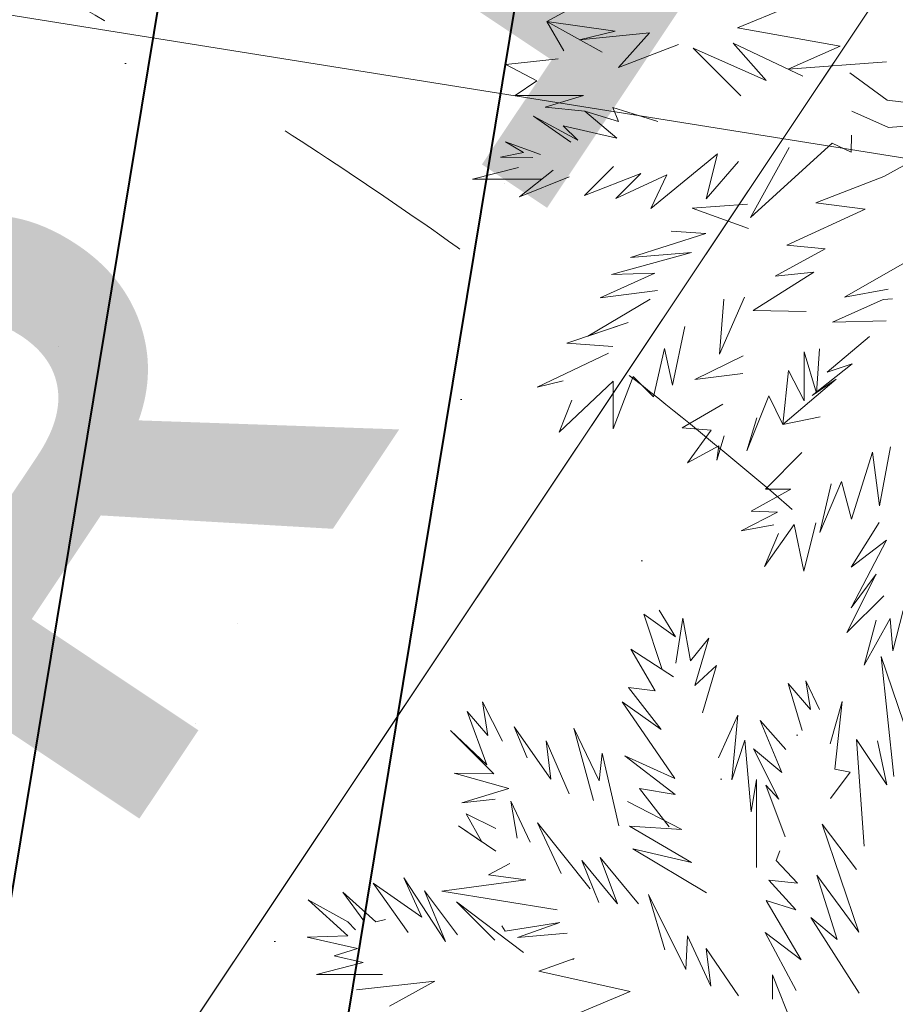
# Model space of a CAD drawing. Header units: millimetres. Extents: x 6487905018 to 6488192500, y 5882180700 to 5882375224.
# Tile 144 of 256: x 6488050973 to 6488052217, y 5882253674 to 5882255074. Entities that reach past the tile are written whole.
import ezdxf
from ezdxf.xclip import XClip

# ---------------------------------------------------------------- set-up
doc = ezdxf.new("R2010")
doc.units = ezdxf.units.MM
doc.header["$MEASUREMENT"] = 0
doc.header["$XCLIPFRAME"] = 2
for name, pattern in [('Dashed', [600, 300, -300]), ('Przerywana', [2400, 1200, -1200]), ('Wipeout_Contour', [1000, 0, -1000])]:
    doc.linetypes.add(name, pattern=pattern)
for name, color, linetype, lineweight in [('drzewa_Nr_pióra__154', 94, 'Continuous', 5), ('LEGENDA_Nr_pióra__20', 2, 'Continuous', 40), ('LEGENDA_Nr_pióra__66', 32, 'Continuous', 40), ('linie plan_Nr_pióra__2', 160, 'Continuous', 25), ('przewod_telekomunikacyjny__linia__Nr_pióra__1', 7, 'Continuous', 0), ('teren zielony_Nr_pióra__157', 93, 'Continuous', 0), ('Wymiarowanie_Nr_pióra__1', 7, 'Continuous', 0), ('ZBIORNIK_Nr_pióra__81', 182, 'Continuous', 5)]:
    doc.layers.add(name, color=color, linetype=linetype, lineweight=lineweight)
for name, color, linetype in [('Mapa cyfrowa', 7, 'Continuous'), ('przewod_telekomunikacyjny__linia_', 7, 'Continuous'), ('Wymiarowanie', 7, 'Continuous'), ('Zamość 06.10._2_Mapa cyfrowa', 7, 'Continuous')]:
    doc.layers.add(name, color=color, linetype=linetype)
doc.styles.add('GENERATED_STYLE_2', font='txt')
doc.linetypes.add('Symbol', pattern='A,0,[5,PZT Orlen Zamość.pdf1.Shx,S=11.904762,R=0,X=0,Y=0],-2000,0', length=2000)
doc.dimstyles.new('GENERATED_STYLE__1', dxfattribs={"dimtxt": 750, "dimasz": 570, "dimexe": 0.18, "dimexo": 0, "dimgap": 0.09, "dimtad": 1, "dimlfac": 0.001, "dimzin": 0, "dimdsep": 46, "dimtxsty": 'GENERATED_STYLE_2', "dimblk": 'ARROWHEAD_11', "dimblk1": 'ARROWHEAD_11', "dimblk2": 'ARROWHEAD_11', "dimcen": 0.09, "dimclrd": 7, "dimclre": 7, "dimclrt": 7, "dimazin": 0, "dimtfac": 1, "dimtdec": 4, "dimtmove": 2, "dimatfit": 3, "dimfxl": 0, "dimtolj": 1, "dimtzin": 0, "dimarcsym": 0})
doc.dimstyles.new('GENERATED_STYLE__10', dxfattribs={"dimtxt": 600.000024, "dimasz": 917.874396, "dimexe": 0.18, "dimexo": 40, "dimgap": 0.09, "dimtad": 1, "dimtih": 1, "dimtoh": 1, "dimdec": 0, "dimlfac": 0.1, "dimzin": 0, "dimdsep": 46, "dimtxsty": 'GENERATED_STYLE_2', "dimblk": 'ARROWHEAD_5', "dimblk1": 'ARROWHEAD_5', "dimblk2": 'ARROWHEAD_5', "dimcen": 0.09, "dimclrd": 7, "dimclre": 7, "dimclrt": 7, "dimazin": 0, "dimtfac": 1, "dimtdec": 4, "dimtmove": 0, "dimatfit": 3, "dimfxl": 0, "dimtolj": 1, "dimtzin": 0, "dimarcsym": 0})
doc.dimstyles.new('GENERATED_STYLE__9', dxfattribs={"dimtxt": 750, "dimasz": 917.874396, "dimexe": 0.18, "dimexo": 40, "dimgap": 0.09, "dimtad": 1, "dimdec": 0, "dimlfac": 0.1, "dimzin": 0, "dimdsep": 46, "dimtxsty": 'GENERATED_STYLE_2', "dimblk": 'ARROWHEAD_5', "dimblk1": 'ARROWHEAD_5', "dimblk2": 'ARROWHEAD_5', "dimcen": 0.09, "dimclrd": 7, "dimclre": 7, "dimclrt": 7, "dimazin": 0, "dimtfac": 1, "dimtdec": 4, "dimtmove": 2, "dimatfit": 3, "dimfxl": 0, "dimtolj": 1, "dimtzin": 0, "dimarcsym": 0})

# ---------------------------------------------------------------- blocks, each defined once
blk = doc.blocks.new('Rysunek_1_2')
at = {"color": 254, "linetype": 'Wipeout_Contour', "lineweight": 0, "ltscale": 70061284114.24681}
blk.add_wipeout([(6487915525.867126, 5882181505.900702), (6488146644.289524, 5882181505.900702), (6488146644.289524, 5882373115.540435), (6488107628.768834, 5882373115.540435), (6488107628.768834, 5882320263.490532), (6488101226.436201, 5882320263.490532), (6488101226.436201, 5882373115.540435), (6487915525.867126, 5882373115.540435)], dxfattribs=at).dxf.layer = 'Zamość 06.10._2_Mapa cyfrowa'
blk = doc.blocks.new('*D48', base_point=(6488045394.921593, 5882250647.102998))
at = {"layer": 'Wymiarowanie_Nr_pióra__1', "linetype": 'Continuous'}
for points in [[(6488036623.110794, 5882257396.875629), (6488036611.692724, 5882257454.278144), (6488036579.176811, 5882257502.941647), (6488036530.513309, 5882257535.45756), (6488036473.110794, 5882257546.875629), (6488036415.70828, 5882257535.45756), (6488036367.044777, 5882257502.941647), (6488036334.528864, 5882257454.278144), (6488036323.110794, 5882257396.875629), (6488036334.528864, 5882257339.473115), (6488036367.044777, 5882257290.809612), (6488036415.70828, 5882257258.293699), (6488036473.110794, 5882257246.875629), (6488036530.513309, 5882257258.293699), (6488036579.176811, 5882257290.809612), (6488036611.692724, 5882257339.473115)], [(6488054863.783208, 5882254479.44625), (6488054852.365138, 5882254536.848765), (6488054819.849225, 5882254585.512267), (6488054771.185722, 5882254618.02818), (6488054713.783208, 5882254629.44625), (6488054656.380693, 5882254618.02818), (6488054607.717191, 5882254585.512267), (6488054575.201278, 5882254536.848765), (6488054563.783208, 5882254479.44625), (6488054575.201278, 5882254422.043736), (6488054607.717191, 5882254373.380233), (6488054656.380693, 5882254340.86432), (6488054713.783208, 5882254329.44625), (6488054771.185722, 5882254340.86432), (6488054819.849225, 5882254373.380233), (6488054852.365138, 5882254422.043736)]]:
    blk.add_hatch(color=256, dxfattribs=at).paths.add_polyline_path(points)
for p, q in [((6488036561.948439, 5882257952.316106), (6488036496.800833, 5882257544.99309)), ((6488036324.993334, 5882257420.565668), (6488036176.875874, 5882257444.255706)), ((6488054565.665748, 5882254503.136289), (6488036621.228254, 5882257373.185591)), ((6488036449.420755, 5882257248.758169), (6488036384.273149, 5882256841.435153)), ((6488054802.620852, 5882255034.886726), (6488054737.473247, 5882254627.56371)), ((6488055010.018128, 5882254432.066174), (6488054861.900668, 5882254455.756211)), ((6488054690.093169, 5882254331.32879), (6488054624.945563, 5882253924.005774))]:
    blk.add_line(p, q, dxfattribs=at)
for centre in [(6488036473.110794, 5882257396.875629), (6488054713.783208, 5882254479.44625)]:
    blk.add_circle(centre, 150, dxfattribs=at)
at = {"layer": 'Wymiarowanie_Nr_pióra__1', "insert": (6488043336.663181, 5882256451.019419), "char_height": 750, "attachment_point": 7, "rotation": 350.913025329, "style": 'GENERATED_STYLE_2'}
blk.add_mtext('\\A1;{\\fArial|b1|i0|c238|p38;18,47}', dxfattribs=at)
blk = doc.blocks.new('ARROWHEAD_11')
at = {"color": 0, "linetype": 'Continuous', "lineweight": 0}
blk.add_line((0, 0), (-1, 0), dxfattribs=at)
at = {"color": 0, "linetype": 'Continuous', "lineweight": 0, "const_width": 0.25, "flags": 128}
blk.add_lwpolyline([(-0.125, 0, 1), (0.125, 0, 1)], format="xyb", close=True, dxfattribs=at)
blk = doc.blocks.new('*D77', base_point=(6488045394.921593, 5882250647.102998))
at = {"layer": 'przewod_telekomunikacyjny__linia__Nr_pióra__1', "linetype": 'Continuous'}
blk.add_hatch(color=256, dxfattribs=at).paths.add_polyline_path([(6488057351.020344, 5882262834.607491), (6488056625.094238, 5882262197.391973), (6488057040.957753, 5882261919.79958)])
for p, q in [((6488057351.020344, 5882262834.607491), (6488056625.094238, 5882262197.391973)), ((6488057351.020344, 5882262834.607491), (6488057040.957753, 5882261919.79958)), ((6488057040.957753, 5882261919.79958), (6488056625.094238, 5882262197.391973)), ((6488056833.025996, 5882262058.595777), (6488046247.324568, 5882246200.066916)), ((6488046247.324568, 5882246200.066916), (6488053285.437386, 5882256743.923269)), ((6488049023.248511, 5882250108.702061), (6488049023.248511, 5882250608.702061)), ((6488048773.248511, 5882250358.702061), (6488049273.248511, 5882250358.702061))]:
    blk.add_line(p, q, dxfattribs=at)
at = {"layer": 'przewod_telekomunikacyjny__linia__Nr_pióra__1', "insert": (6488051112.822264, 5882253874.06099), "char_height": 750, "attachment_point": 7, "rotation": 56.276556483, "style": 'GENERATED_STYLE_2'}
blk.add_mtext('\\A1;{\\fArial|b1|i0|c238|p38;R 1\xa0500}', dxfattribs=at)
blk = doc.blocks.new('ARROWHEAD_5')
at = {"color": 0, "linetype": 'Continuous', "lineweight": 0}
blk.add_line((0, 0), (-1, 0), dxfattribs=at)
blk.add_solid([(-1, 0.2679), (0, 0), (-1, -0.2679), (-1, 0.2679)], dxfattribs=at)
blk = doc.blocks.new('*D79', base_point=(6488045394.921593, 5882250647.102998))
at = {"layer": 'Wymiarowanie_Nr_pióra__1', "linetype": 'Continuous'}
blk.add_hatch(color=256, dxfattribs=at).paths.add_polyline_path([(6488063680.254711, 5882253548.085899), (6488062715.420314, 5882253593.987003), (6488062821.733109, 5882253105.42013)])
for p, q in [((6488063680.254711, 5882253548.085899), (6488062715.420314, 5882253593.987003)), ((6488062821.733109, 5882253105.42013), (6488062715.420314, 5882253593.987003)), ((6488063680.254711, 5882253548.085899), (6488062821.733109, 5882253105.42013)), ((6488062768.576711, 5882253349.703567), (6488057266.319777, 5882252152.405216)), ((6488057266.319777, 5882252152.405216), (6488054914.661612, 5882252152.405216)), ((6488049023.248511, 5882250108.702061), (6488049023.248511, 5882250608.702061)), ((6488048773.248511, 5882250358.702061), (6488049273.248511, 5882250358.702061))]:
    blk.add_line(p, q, dxfattribs=at)
at = {"layer": 'Wymiarowanie_Nr_pióra__1', "insert": (6488054914.661612, 5882252272.405221), "char_height": 600.00002384, "attachment_point": 7, "style": 'GENERATED_STYLE_2'}
blk.add_mtext('\\A1;{\\fArial|b1|i0|c238|p38;1\xa0500}', dxfattribs=at)

msp = doc.modelspace()

# ---------------------------------------------------------------- block references
at = {"layer": 'Mapa cyfrowa', "color": 22, "linetype": 'Continuous', "lineweight": 5}
ref = msp.add_blockref('Rysunek_1_2', (0, 0), dxfattribs=at)
XClip(ref).set_block_clipping_path([(6487915525.8671264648, 5882181505.9007024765), (6488146644.2895231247, 5882181505.9007024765), (6488146644.2895231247, 5882373115.5404348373), (6488107628.7688331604, 5882373115.5404348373), (6488107628.7688331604, 5882320263.4905319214), (6488101226.4362001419, 5882320263.4905319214), (6488101226.4362001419, 5882373115.5404348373), (6487915525.8671264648, 5882373115.5404348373)])

# ---------------------------------------------------------------- next in the draw order: hatches: boundary and pattern name
at = {"layer": 'teren zielony_Nr_pióra__157', "linetype": 'Continuous'}
h = msp.add_hatch(dxfattribs=at)
h.set_pattern_fill('płyty_kamienne', color=256, style=0, pattern_type=2)
h.set_pattern_definition([(45, (6488045394.9, 5882252147.1), (-477.297, 477.297), [0, -450, 0, -675]), (110, (6488046894.9, 5882252147.1), (634.293, 230.864), [0, -330, 0, -570])])
h.paths.add_polyline_path([(6488047566.699059, 5882255932.5327), (6488045555.029326, 5882243354.950158), (6488046140.947524, 5882232527.375745, 0.2070569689), (6488048206.599371, 5882228254.370432, 0.0243137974), (6488049407.91275, 5882227454.239101, 0.0023663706), (6488049528.889167, 5882227382.669014), (6488050419.958063, 5882227639.987889), (6488050422.409745, 5882227655.31354), (6488050730.000001, 5882229610.000001), (6488051058.251553, 5882231630.009551), (6488051118.989788, 5882232009.688929), (6488053911.431513, 5882249465.456784), (6488055989.23284, 5882262453.952582), (6488056194.365236, 5882263736.503895), (6488052143.069927, 5882263733.65154), (6488050824.942152, 5882255492.308228, 0.0532631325)])

# ---------------------------------------------------------------- next in the draw order: linework, layer by layer
at = {"layer": 'drzewa_Nr_pióra__154', "linetype": 'Continuous'}
for p, q in [((6488051722.109881, 5882255070.955726), (6488051786.469616, 5882255106.312978)), ((6488051992.932839, 5882255062.115499), (6488052064.224538, 5882255091.616917)), ((6488051819.216583, 5882255057.179338), (6488051722.109881, 5882255070.955726)), ((6488051745.966567, 5882255029.309119), (6488051722.109881, 5882255070.955726)), ((6488051722.109881, 5882255070.955726), (6488051800.356337, 5882255027.311381)), ((6488051768.548166, 5882255045.181011), (6488051819.216583, 5882255057.179338)), ((6488051867.908754, 5882255054.876306), (6488051768.548166, 5882255045.181011)), ((6488051823.512486, 5882255005.434042), (6488051867.908754, 5882255054.876306)), ((6488052138.583941, 5882255036.007388), (6488051992.932839, 5882255062.115499)), ((6488051908.905092, 5882255038.464597), (6488051823.512486, 5882255005.434042)), ((6488052033.679694, 5882254987.032878), (6488051986.567876, 5882255040.412221)), ((6488051986.567876, 5882255040.412221), (6488052085.596677, 5882254993.57069)), ((6488051997.488156, 5882254965.530297), (6488051930.051, 5882255032.967453)), ((6488051930.051, 5882255032.967453), (6488052033.679694, 5882254987.032878)), ((6488052064.832136, 5882255003.392509), (6488052138.583941, 5882255036.007388)), ((6488051663.471063, 5882255010.098504), (6488051737.780205, 5882255017.848362)), ((6488051707.853631, 5882254986.943188), (6488051663.471063, 5882255010.098504)), ((6488052204.854861, 5882255013.675381), (6488052064.832136, 5882255003.392509)), ((6488052205.410297, 5882254959.152853), (6488052152.368936, 5882254998.153855)), ((6488051676.949809, 5882254966.054619), (6488051707.853631, 5882254986.943188)), ((6488051773.826071, 5882254966.054619), (6488051676.949809, 5882254966.054619)), ((6488051719.632505, 5882254949.444145), (6488051773.826071, 5882254966.054619)), ((6488052322.413303, 5882254945.112493), (6488052205.410297, 5882254959.152853)), ((6488051775.955242, 5882254943.595844), (6488051719.632505, 5882254949.444145)), ((6488051821.500494, 5882254905.016534), (6488051775.955242, 5882254943.595844)), ((6488051775.955242, 5882254943.595844), (6488051823.917376, 5882254928.807479)), ((6488051823.917376, 5882254928.807479), (6488051815.678485, 5882254949.01265)), ((6488051815.678485, 5882254949.01265), (6488051879.777354, 5882254929.151029)), ((6488052207.481892, 5882254920.475423), (6488052155.489016, 5882254943.552452)), ((6488051756.093621, 5882254899.358597), (6488051702.828363, 5882254936.373437)), ((6488051702.828363, 5882254936.373437), (6488051765.714323, 5882254902.411357)), ((6488052317.733184, 5882254929.512092), (6488052207.481892, 5882254920.475423)), ((6488051765.714323, 5882254902.411357), (6488051745.13794, 5882254922.991501)), ((6488051745.13794, 5882254922.991501), (6488051821.500494, 5882254905.016534)), ((6488051688.698763, 5882254885.02249), (6488051663.105121, 5882254900.261397)), ((6488051663.105121, 5882254900.261397), (6488051712.759174, 5882254882.205379)), ((6488052011.528517, 5882254792.365848), (6488052127.495643, 5882254898.274799)), ((6488052127.495643, 5882254898.274799), (6488052154.465609, 5882254885.21571)), ((6488052154.465609, 5882254885.21571), (6488052155.052204, 5882254909.368854)), ((6488052201.042186, 5882254850.990074), (6488052306.236696, 5882254908.450286)), ((6488051655.853824, 5882254878.240276), (6488051688.698763, 5882254885.02249)), ((6488051869.846543, 5882254805.467296), (6488051964.640645, 5882254883.108179)), ((6488051964.640645, 5882254883.108179), (6488051948.248752, 5882254819.067853)), ((6488052066.12992, 5882254892.208413), (6488052011.528517, 5882254792.365848)), ((6488051702.021791, 5882254877.677748), (6488051655.853824, 5882254878.240276)), ((6488051948.248752, 5882254819.067853), (6488051994.433078, 5882254872.274568)), ((6488051616.29545, 5882254846.972203), (6488051681.60805, 5882254863.370645)), ((6488051730.815194, 5882254859.635354), (6488051682.966743, 5882254821.717713)), ((6488051816.581286, 5882254865.05216), (6488051775.204898, 5882254823.675772)), ((6488051775.204898, 5882254823.675772), (6488051855.478206, 5882254855.131044)), ((6488051855.478206, 5882254855.131044), (6488051819.774481, 5882254819.42732)), ((6488051714.835504, 5882254846.972203), (6488051616.29545, 5882254846.972203)), ((6488051682.966743, 5882254821.717713), (6488051753.572506, 5882254850.072106)), ((6488051819.774481, 5882254819.42732), (6488051892.252545, 5882254853.096263)), ((6488051892.252545, 5882254853.096263), (6488051869.846543, 5882254805.467296)), ((6488052201.042186, 5882254850.990074), (6488052104.3197, 5882254813.549112)), ((6488052104.3197, 5882254813.549112), (6488052174.521504, 5882254804.188871)), ((6488051928.413633, 5882254805.979697), (6488052006.910749, 5882254811.500395)), ((6488052008.722909, 5882254776.789559), (6488051928.413633, 5882254805.979697)), ((6488052174.521504, 5882254804.188871), (6488052063.114347, 5882254753.128595)), ((6488051947.844485, 5882254769.990236), (6488051898.39441, 5882254772.98807)), ((6488051840.672927, 5882254735.547109), (6488051947.844485, 5882254769.990236)), ((6488051813.983729, 5882254711.319628), (6488051927.653085, 5882254742.720821)), ((6488051927.653085, 5882254742.720821), (6488051840.672927, 5882254735.547109)), ((6488052117.652056, 5882254748.119322), (6488052046.598218, 5882254709.026427)), ((6488052063.114347, 5882254753.128595), (6488052117.652056, 5882254748.119322)), ((6488052144.880743, 5882254679.385666), (6488052240.043188, 5882254733.987068)), ((6488052101.400681, 5882254714.639999), (6488052015.321662, 5882254660.420529)), ((6488052046.598218, 5882254709.026427), (6488052101.400681, 5882254714.639999)), ((6488051797.757964, 5882254678.254194), (6488051875.406368, 5882254713.622872)), ((6488051875.406368, 5882254713.622872), (6488051813.983729, 5882254711.319628)), ((6488051879.131003, 5882254688.855051), (6488051797.757964, 5882254678.254194)), ((6488052207.210297, 5882254690.812903), (6488052144.880743, 5882254679.385666)), ((6488051780.119103, 5882254624.018295), (6488051868.753649, 5882254676.265585)), ((6488051967.235119, 5882254598.154655), (6488052002.917095, 5882254679.385666)), ((6488051973.276334, 5882254676.265585), (6488051967.235119, 5882254598.154655)), ((6488052127.747106, 5882254643.796045), (6488052199.917295, 5882254675.96576)), ((6488052199.917295, 5882254675.96576), (6488052213.0699, 5882254676.754826)), ((6488052015.321662, 5882254660.420529), (6488052090.27934, 5882254659.105145)), ((6488052204.351934, 5882254645.434185), (6488052127.747106, 5882254643.796045)), ((6488051750.190602, 5882254613.863982), (6488051837.552847, 5882254643.504744)), ((6488051837.552847, 5882254643.504744), (6488051780.119103, 5882254624.018295)), ((6488051900.628114, 5882254554.29129), (6488051918.021473, 5882254637.772339)), ((6488052120.351974, 5882254572.50983), (6488052180.466128, 5882254623.224938)), ((6488051815.712286, 5882254609.183862), (6488051750.190602, 5882254613.863982)), ((6488051873.433769, 5882254537.422018), (6488051889.002791, 5882254606.404791)), ((6488051889.002791, 5882254606.404791), (6488051900.628114, 5882254554.29129)), ((6488052105.158483, 5882254542.820867), (6488052109.270345, 5882254605.626222)), ((6488051708.06952, 5882254551.462379), (6488051809.472126, 5882254599.823622)), ((6488052000.852191, 5882254596.030253), (6488051932.167253, 5882254562.114476)), ((6488052087.437507, 5882254532.134668), (6488052087.437507, 5882254601.383661)), ((6488052087.437507, 5882254601.383661), (6488052105.158483, 5882254542.820867)), ((6488052057.518498, 5882254498.421016), (6488052065.318699, 5882254574.86298)), ((6488052065.318699, 5882254574.86298), (6488052087.437507, 5882254532.134668)), ((6488052098.763304, 5882254539.506525), (6488052155.909324, 5882254584.408269)), ((6488052155.909324, 5882254584.408269), (6488052120.351974, 5882254572.50983)), ((6488051745.334019, 5882254560.563769), (6488051708.06952, 5882254551.462379)), ((6488051816.226862, 5882254492.180856), (6488051844.652731, 5882254566.411213)), ((6488051844.652731, 5882254566.411213), (6488051873.433769, 5882254537.422018)), ((6488051932.167253, 5882254562.114476), (6488052000.221563, 5882254570.941039)), ((6488052057.518498, 5882254498.421016), (6488052133.22349, 5882254562.840617)), ((6488052133.22349, 5882254562.840617), (6488052098.763304, 5882254539.506525)), ((6488051739.270322, 5882254487.500735), (6488051816.226862, 5882254559.843921)), ((6488051816.226862, 5882254559.843921), (6488051816.226862, 5882254492.180856)), ((6488051757.531352, 5882254532.894883), (6488051739.270322, 5882254487.500735)), ((6488052006.037176, 5882254460.980054), (6488052037.237977, 5882254538.982059)), ((6488052037.237977, 5882254538.982059), (6488052057.518498, 5882254498.421016)), ((6488051972.016206, 5882254527.418769), (6488051913.994811, 5882254493.740896)), ((6488052020.458102, 5882254507.603012), (6488052006.037176, 5882254460.980054)), ((6488052110.559861, 5882254509.341297), (6488052057.518498, 5882254498.421016)), ((6488051913.994811, 5882254493.740896), (6488051955.66828, 5882254490.146803)), ((6488051955.66828, 5882254490.146803), (6488051921.795012, 5882254443.819613)), ((6488051963.26748, 5882254447.803187), (6488051974.069271, 5882254482.170097)), ((6488051921.795012, 5882254443.819613), (6488051966.318591, 5882254467.943629)), ((6488051966.318591, 5882254467.943629), (6488051963.26748, 5882254447.803187)), ((6488052194.802026, 5882254382.97805), (6488052210.193667, 5882254466.59427)), ((6488052032.557857, 5882254406.378652), (6488052084.325551, 5882254458.323394)), ((6488052154.931355, 5882254363.704603), (6488052184.520868, 5882254458.959332)), ((6488052184.520868, 5882254458.959332), (6488052194.802026, 5882254382.97805)), ((6488052110.073413, 5882254344.908811), (6488052140.466688, 5882254417.252422)), ((6488052126.160262, 5882254414.178852), (6488052110.073413, 5882254344.908811)), ((6488052140.466688, 5882254417.252422), (6488052154.931355, 5882254363.704603)), ((6488052012.277336, 5882254375.17785), (6488052068.516923, 5882254406.215724)), ((6488052068.516923, 5882254406.215724), (6488052032.557857, 5882254406.378652)), ((6488051998.236976, 5882254347.097129), (6488052049.827541, 5882254373.895587)), ((6488052049.827541, 5882254373.895587), (6488052012.277336, 5882254375.17785)), ((6488052044.654846, 5882254355.77516), (6488051998.236976, 5882254347.097129)), ((6488052031.395491, 5882254296.349216), (6488052073.289888, 5882254356.060459)), ((6488052073.289888, 5882254356.060459), (6488052087.296927, 5882254289.84905)), ((6488052087.296927, 5882254289.84905), (6488052104.16094, 5882254358.561043)), ((6488052194.093828, 5882254359.101627), (6488052154.583304, 5882254295.378497)), ((6488052051.135472, 5882254343.270482), (6488052031.395491, 5882254296.349216)), ((6488052204.839845, 5882254334.146269), (6488052154.494718, 5882254237.731941)), ((6488052154.583304, 5882254295.378497), (6488052204.839845, 5882254334.146269)), ((6488052190.003695, 5882254285.668273), (6488052148.437634, 5882254202.575015)), ((6488052154.494718, 5882254237.731941), (6488052190.003695, 5882254285.668273)), ((6488052148.437634, 5882254202.575015), (6488052200.698977, 5882254254.836358)), ((6488051886.004202, 5882254149.951608), (6488051859.759531, 5882254228.612899)), ((6488051859.759531, 5882254228.612899), (6488051904.542809, 5882254196.802847)), ((6488051904.542809, 5882254196.802847), (6488051881.757893, 5882254234.28881)), ((6488051881.757893, 5882254234.28881), (6488051904.542809, 5882254196.802847)), ((6488052213.400167, 5882254176.486136), (6488052228.443074, 5882254234.234328)), ((6488051905.169209, 5882254158.946768), (6488051915.288715, 5882254223.192097)), ((6488051915.288715, 5882254223.192097), (6488051926.039732, 5882254162.243674)), ((6488052172.839125, 5882254156.205616), (6488052209.842689, 5882254222.865409)), ((6488052190.013813, 5882254220.330138), (6488052172.839125, 5882254156.205616)), ((6488052209.842689, 5882254222.865409), (6488052213.400167, 5882254176.486136)), ((6488051926.039732, 5882254162.243674), (6488051951.970412, 5882254194.827689)), ((6488051951.970412, 5882254194.827689), (6488051932.340392, 5882254127.285559)), ((6488051875.866454, 5882254120.005813), (6488051841.207566, 5882254179.227288)), ((6488051841.207566, 5882254179.227288), (6488051901.73636, 5882254139.670264)), ((6488051932.340392, 5882254127.285559), (6488051962.890693, 5882254155.826687)), ((6488051962.890693, 5882254155.826687), (6488051943.043271, 5882254088.674973)), ((6488052215.194819, 5882253998.21214), (6488052196.994351, 5882254168.516516)), ((6488052196.994351, 5882254168.516516), (6488052228.902378, 5882254075.207582)), ((6488052084.583639, 5882254063.466009), (6488052065.065617, 5882254130.224463)), ((6488052065.065617, 5882254130.224463), (6488052096.820486, 5882254093.294337)), ((6488052096.820486, 5882254093.294337), (6488052090.203132, 5882254133.906885)), ((6488052090.203132, 5882254133.906885), (6488052109.53446, 5882254093.425084)), ((6488051884.29526, 5882254064.949352), (6488051838.087486, 5882254124.625886)), ((6488051838.087486, 5882254124.625886), (6488051875.866454, 5882254120.005813)), ((6488051638.249434, 5882254056.362182), (6488051630.602156, 5882254104.345365)), ((6488051630.602156, 5882254104.345365), (6488051658.682877, 5882254048.183922)), ((6488051903.60917, 5882253995.142559), (6488051828.727245, 5882254104.345365)), ((6488051828.727245, 5882254104.345365), (6488051884.29526, 5882254064.949352)), ((6488052124.533744, 5882254044.590955), (6488052141.506365, 5882254104.695106)), ((6488052141.506365, 5882254104.695106), (6488052131.253968, 5882254008.358979)), ((6488051636.530722, 5882254014.643854), (6488051608.761595, 5882254090.305004)), ((6488051608.761595, 5882254090.305004), (6488051638.249434, 5882254056.362182)), ((6488051966.010773, 5882254024.78332), (6488051993.11162, 5882254085.388463)), ((6488051993.11162, 5882254085.388463), (6488051984.731254, 5882253993.582519)), ((6488052056.05219, 5882254003.685423), (6488052025.292295, 5882254077.824683)), ((6488052025.292295, 5882254077.824683), (6488052061.405323, 5882254036.416035)), ((6488051646.3962, 5882254002.086926), (6488051585.029899, 5882254063.453228)), ((6488051585.029899, 5882254063.453228), (6488051636.530722, 5882254014.643854)), ((6488051693.9625, 5882254024.528831), (6488051675.267832, 5882254068.699915)), ((6488051675.267832, 5882254068.699915), (6488051727.675873, 5882253994.407435)), ((6488051788.166203, 5882253963.941757), (6488051760.085483, 5882254066.904403)), ((6488051760.085483, 5882254066.904403), (6488051796.211269, 5882253991.763068)), ((6488051727.675873, 5882253994.407435), (6488051720.891527, 5882254048.755506)), ((6488051720.891527, 5882254048.755506), (6488051753.845322, 5882253973.301998)), ((6488051984.731254, 5882253993.582519), (6488052003.166533, 5882254049.757906)), ((6488052003.166533, 5882254049.757906), (6488052012.513492, 5882253948.039094)), ((6488052172.8866, 5882253899.146045), (6488052161.856902, 5882254050.760062)), ((6488052161.856902, 5882254050.760062), (6488052205.15935, 5882253986.230461)), ((6488052205.15935, 5882253986.230461), (6488052192.048954, 5882254048.654947)), ((6488052192.048954, 5882254048.654947), (6488052205.15935, 5882253986.230461)), ((6488051796.211269, 5882253991.763068), (6488051800.646524, 5882254031.02348)), ((6488051800.646524, 5882254031.02348), (6488051824.047126, 5882253928.060836)), ((6488052051.465739, 5882253965.97371), (6488052015.71831, 5882254037.304185)), ((6488052015.71831, 5882254037.304185), (6488052056.05219, 5882254003.685423)), ((6488051904.362156, 5882253972.716236), (6488051832.949862, 5882254027.649237)), ((6488051832.949862, 5882254027.649237), (6488051903.60917, 5882253995.142559)), ((6488051667.899989, 5882253980.938093), (6488051590.041114, 5882254002.94276)), ((6488051590.041114, 5882254002.94276), (6488051646.3962, 5882254002.086926)), ((6488052152.765385, 5882254004.161994), (6488052125.134861, 5882253967.061837)), ((6488052131.253968, 5882254008.358979), (6488052152.765385, 5882254004.161994)), ((6488052012.513492, 5882253948.039094), (6488052019.922, 5882253993.996646)), ((6488052019.922, 5882253993.996646), (6488052019.922, 5882253868.779312)), ((6488051600.961394, 5882253960.821677), (6488051667.899989, 5882253980.938093)), ((6488051895.683239, 5882253926.737442), (6488051853.557735, 5882253980.820591)), ((6488051853.557735, 5882253980.820591), (6488051904.362156, 5882253972.716236)), ((6488052060.408176, 5882253912.177159), (6488052033.092496, 5882253985.782318)), ((6488052033.092496, 5882253985.782318), (6488052051.465739, 5882253965.97371)), ((6488051648.576979, 5882253965.67767), (6488051600.961394, 5882253960.821677)), ((6488051679.498179, 5882253910.480591), (6488051670.690106, 5882253962.870868)), ((6488051670.690106, 5882253962.870868), (6488051698.367517, 5882253904.749784)), ((6488051913.676006, 5882253922.698683), (6488051836.752688, 5882253962.516778)), ((6488051629.539358, 5882253905.477712), (6488051607.201554, 5882253945.221276)), ((6488051607.201554, 5882253945.221276), (6488051649.197795, 5882253924.340837)), ((6488051742.286567, 5882253860.227232), (6488051708.67928, 5882253932.101744)), ((6488051708.67928, 5882253932.101744), (6488051783.621248, 5882253838.538632)), ((6488051649.265649, 5882253892.083035), (6488051596.281274, 5882253928.060836)), ((6488051596.281274, 5882253928.060836), (6488051629.539358, 5882253905.477712)), ((6488051927.505362, 5882253875.932423), (6488051839.387626, 5882253927.687113)), ((6488051839.387626, 5882253927.687113), (6488051913.676006, 5882253922.698683)), ((6488052165.273537, 5882253776.946455), (6488052113.015877, 5882253930.560244)), ((6488052113.015877, 5882253930.560244), (6488052162.153457, 5882253865.86874)), ((6488051948.850332, 5882253832.898391), (6488051844.327646, 5882253895.299994)), ((6488051844.327646, 5882253895.299994), (6488051927.505362, 5882253875.932423)), ((6488052052.968088, 5882253892.371174), (6488052047.814893, 5882253878.653039)), ((6488051822.487085, 5882253817.29799), (6488051771.512486, 5882253878.590691)), ((6488051771.512486, 5882253878.590691), (6488051795.966404, 5882253818.85803)), ((6488051852.263012, 5882253817.088081), (6488051797.921616, 5882253882.869771)), ((6488051797.921616, 5882253882.869771), (6488051822.487085, 5882253817.29799)), ((6488052047.814893, 5882253878.653039), (6488052078.325471, 5882253846.361823)), ((6488051639.187538, 5882253858.559146), (6488051669.218309, 5882253874.289551)), ((6488051544.19809, 5882253798.37758), (6488051518.591278, 5882253854.218939)), ((6488051518.591278, 5882253854.218939), (6488051577.872801, 5882253763.736614)), ((6488051572.568665, 5882253835.082447), (6488051692.098897, 5882253851.408962)), ((6488051692.098897, 5882253851.408962), (6488051639.187538, 5882253858.559146)), ((6488052078.325471, 5882253846.361823), (6488052037.30227, 5882253850.667769)), ((6488052037.30227, 5882253850.667769), (6488052075.880983, 5882253808.691267)), ((6488052134.749551, 5882253766.466221), (6488052105.760021, 5882253857.94558)), ((6488052105.760021, 5882253857.94558), (6488052165.273537, 5882253776.946455)), ((6488051461.59903, 5882253793.128585), (6488051431.958268, 5882253833.689627)), ((6488051431.958268, 5882253833.689627), (6488051478.660573, 5882253791.567702)), ((6488051524.831438, 5882253776.216934), (6488051474.910155, 5882253846.418738)), ((6488051474.910155, 5882253846.418738), (6488051544.19809, 5882253798.37758)), ((6488051577.872801, 5882253763.736614), (6488051548.232039, 5882253835.498458)), ((6488051548.232039, 5882253835.498458), (6488051595.033241, 5882253773.096854)), ((6488051736.430036, 5882253808.50786), (6488051572.568665, 5882253835.082447)), ((6488051439.003741, 5882253771.760342), (6488051382.867791, 5882253823.018137)), ((6488051382.867791, 5882253823.018137), (6488051438.852619, 5882253791.378929)), ((6488051648.074604, 5882253765.296654), (6488051593.473202, 5882253819.898057)), ((6488051593.473202, 5882253819.898057), (6488051688.635647, 5882253748.136213)), ((6488051919.20957, 5882253723.695585), (6488051866.246162, 5882253830.396998)), ((6488051866.246162, 5882253830.396998), (6488051889.568809, 5882253751.776306)), ((6488052075.880983, 5882253808.691267), (6488052033.594172, 5882253821.827497)), ((6488052033.594172, 5882253821.827497), (6488052083.515455, 5882253737.585334)), ((6488051438.852619, 5882253791.378929), (6488051449.962821, 5882253780.373602)), ((6488051478.660573, 5882253791.567702), (6488051492.513002, 5882253795.041112)), ((6488052165.60466, 5882253690.168441), (6488052097.265779, 5882253797.777506)), ((6488052097.265779, 5882253797.777506), (6488052134.749551, 5882253766.466221)), ((6488051662.506694, 5882253778.50642), (6488051658.141061, 5882253785.987259)), ((6488051658.141061, 5882253785.987259), (6488051662.506694, 5882253778.50642)), ((6488051740.306638, 5882253790.626697), (6488051662.506694, 5882253778.50642)), ((6488051679.988246, 5882253769.265343), (6488051740.306638, 5882253790.626697)), ((6488051381.307751, 5882253769.976774), (6488051439.003741, 5882253771.760342)), ((6488051452.934456, 5882253753.510873), (6488051381.307751, 5882253769.976774)), ((6488051750.80885, 5882253775.317622), (6488051679.988246, 5882253769.265343)), ((6488051921.865179, 5882253771.498904), (6488051919.20957, 5882253723.695585)), ((6488051955.090492, 5882253700.294984), (6488051921.865179, 5882253771.498904)), ((6488052083.515455, 5882253737.585334), (6488052032.034133, 5882253776.586335)), ((6488052032.034133, 5882253776.586335), (6488052076.124573, 5882253694.166934)), ((6488051419.453818, 5882253743.378033), (6488051452.934456, 5882253753.510873)), ((6488051994.091495, 5882253686.254623), (6488051948.506501, 5882253753.596959)), ((6488051948.506501, 5882253753.596959), (6488051955.090492, 5882253700.294984)), ((6488051460.835608, 5882253733.846217), (6488051419.453818, 5882253743.378033)), ((6488051710.689375, 5882253721.27562), (6488051760.666214, 5882253739.384212)), ((6488051394.742784, 5882253716.570805), (6488051460.835608, 5882253733.846217)), ((6488051840.425413, 5882253692.35544), (6488051710.689375, 5882253721.27562)), ((6488051488.318018, 5882253716.570805), (6488051394.742784, 5882253716.570805)), ((6488051562.670491, 5882253707.051501), (6488051451.509554, 5882253695.094851)), ((6488051498.310757, 5882253671.694249), (6488051562.670491, 5882253707.051501)), ((6488052042.718989, 5882253716.102509), (6488052042.452737, 5882253681.574503)), ((6488052090.696581, 5882253595.735209), (6488052042.718989, 5882253716.102509)), ((6488051769.133715, 5882253662.854022), (6488051840.425413, 5882253692.35544))]:
    msp.add_line(p, q, dxfattribs=at)
at = {"layer": 'LEGENDA_Nr_pióra__20', "linetype": 'Symbol'}
msp.add_line((6488053550.826113, 5882266421.765303), (6488049834.925352, 5882243962.319559), dxfattribs=at)
at = {"layer": 'LEGENDA_Nr_pióra__66', "linetype": 'Symbol'}
msp.add_line((6488053048.916474, 5882266451.276793), (6488049338.571803, 5882244025.412861), dxfattribs=at)
at = {"layer": 'linie plan_Nr_pióra__2', "linetype": 'Przerywana'}
msp.add_arc((6488049023.248511, 5882250358.702061), 15000, 355.9747496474, 89.7571800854, dxfattribs=at)
at = {"layer": 'ZBIORNIK_Nr_pióra__81', "linetype": 'Dashed'}
msp.add_arc((6488047862.776499, 5882249489.331779), 6449.999996, 11.9705240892, 148.9127154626, dxfattribs=at)

# ---------------------------------------------------------------- next in the draw order: dimensions: what is measured, and where the dimension line sits
at = {"layer": 'przewod_telekomunikacyjny__linia_', "linetype": 'Continuous'}
dim = msp.add_radius_dim(center=(6488049023.248511, 5882250358.702061), mpoint=(6488057351.020344, 5882262834.607491), dimstyle='GENERATED_STYLE__9', dxfattribs=at)
dim.commit()
dim.dimension.update_dxf_attribs({"geometry": '*D77', "text_midpoint": (6488051798.354351, 5882255576.513194), "dimtype": 164, "text_rotation": 56.276556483})
at = {"layer": 'Wymiarowanie', "linetype": 'Continuous'}
dim = msp.add_linear_dim(base=(6488036473.110794, 5882257396.875629), p1=(6488054713.78321, 5882254479.44626), p2=(6488037093.05036, 5882261272.929874), angle=170.913025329, dimstyle='GENERATED_STYLE__1', dxfattribs=at)
dim.commit()
dim.dimension.update_dxf_attribs({"geometry": '*D48', "text_midpoint": (6488044662.081496, 5882256618.796999), "dimtype": 160, "text_rotation": 350.913025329})
dim = msp.add_radius_dim(center=(6488049023.248511, 5882250358.702061), mpoint=(6488063680.254711, 5882253548.085899), dimstyle='GENERATED_STYLE__10', dxfattribs=at)
dim.commit()
dim.dimension.update_dxf_attribs({"geometry": '*D79', "text_midpoint": (6488055940.490652, 5882252572.405233), "dimtype": 164})

doc.saveas('drawing.dxf')
